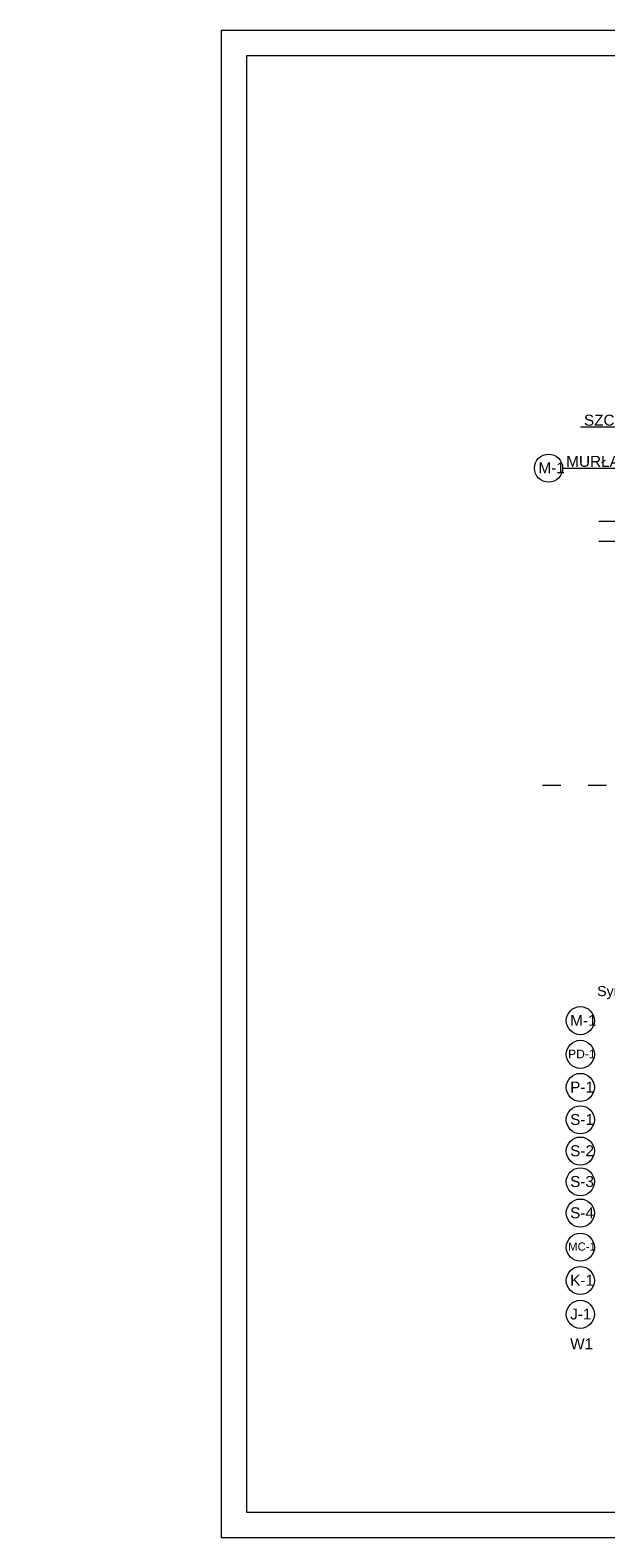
# Model space of a CAD drawing. Header units: millimetres. Extents: x 6528 to 149658, y 3342 to 12852.
# Tile 20 of 122: x 19271 to 20406, y 4787 to 7757. Entities that reach past the tile are written whole.
import ezdxf

# ---------------------------------------------------------------- set-up
doc = ezdxf.new("R2010")
doc.units = ezdxf.units.MM
doc.linetypes.add('ACAD_ISO03W100', pattern=[30, 12, -18])
doc.layers.add('R-TAB', color=1, linetype='Continuous')
doc.styles.get("Standard").update_dxf_attribs({"font": 'arial.ttf'})

msp = doc.modelspace()

# ---------------------------------------------------------------- linework, layer by layer
at = {"color": 2, "lineweight": 0}
for p, q in [((19648.58, 7757.179), (23848.58, 7757.179)), ((19648.58, 4787.179), (19648.58, 7757.179))]:
    msp.add_line(p, q, dxfattribs=at)
at = {"lineweight": 0}
for p, q in [((19698.58, 4837.179), (19698.58, 7707.179)), ((19698.58, 7707.179), (23798.58, 7707.179)), ((20355.459, 6975.495), (20574.269, 6975.53)), ((20320.566, 6894.364), (20600.878, 6894.398)), ((20391.502, 6790.238), (20642.029, 6790.238)), ((20391.502, 6750.238), (20642.029, 6750.238)), ((23798.58, 4837.179), (19698.58, 4837.179)), ((23848.58, 4787.179), (19648.58, 4787.179))]:
    msp.add_line(p, q, dxfattribs=at)
at = {"linetype": 'ACAD_ISO03W100', "lineweight": 0, "ltscale": 3}
msp.add_line((20280.702, 6269.932), (22415.604, 6269.932), dxfattribs=at)
at = {"lineweight": 0}
for centre in [(20292.801, 6894.364), (20355.322, 5806.049), (20355.322, 5739.585), (20355.322, 5674.479), (20355.322, 5610.747), (20355.322, 5549.068), (20355.322, 5488.524), (20355.322, 5426.93), (20355.322, 5359.671), (20355.322, 5294.035), (20355.322, 5227.52)]:
    msp.add_circle(centre, 27.667, dxfattribs=at)

# ---------------------------------------------------------------- texts
at = {"attachment_point": 7}
for s, width, insert, char_height in [('Symbole elementów konstrukcyjnych', 547.17701, (20388.481, 5848.292), 20), ('\\A1;\\pi19.43164;Drewno sosnowe klasy C24 impregnowane preparatem solnym \\P\\pi65.65436;np. typu Fobos 4 lub innym równoważnym do stopnia \\P\\pi222.93437;niezapalności NRO', 622.91172, (16346.629, 5472.899), 15)]:
    msp.add_mtext_dynamic_manual_height_columns(s, width=width, gutter_width=12.5, heights=[0], dxfattribs=dict(at, insert=insert, char_height=char_height))
at = {"layer": 'R-TAB', "color": 0, "ltscale": 24, "attachment_point": 1}
for s, insert, char_height, width in [('\\pi260.37642;PRZEKRÓJ PRZEZ \\P\\pi34.60902;KONSTRUKCJĘ DACHU B-B\\P\\pi577.59163; 1:100', (16745.238, 7636.606), 75, 1441.47248), ('\\A1;SZCZEGÓŁ B', (20362.441, 6999.674), 21.6, 490.72064), ('\\A1;MURŁATA 12/12 cm', (20327.549, 6918.542), 21.6, 490.72064), ('M-1', (20272.778, 6905.771), 21.6, 490.72064), ('M-1', (20335.298, 5817.457), 21.6, 490.72064), ('PD-1', (20331.282, 5748.855), 17, 490.72064), ('P-1', (20335.298, 5685.886), 21.6, 490.72064), ('S-1', (20335.298, 5622.154), 21.6, 490.72064), ('S-2', (20335.298, 5560.476), 21.6, 490.72064), ('S-3', (20335.298, 5499.932), 21.6, 490.72064), ('S-4', (20335.298, 5438.338), 21.6, 490.72064), ('MC-1', (20331.282, 5368.942), 16, 490.72064), ('K-1', (20335.298, 5305.442), 21.6, 490.72064), ('\\pi208.80059;AUTORZY DOKUMENTACJI:', (17528.003, 5283.681), 18, 747.89996), ('J-1', (20335.298, 5238.928), 21.6, 490.72064), ('W1', (20335.298, 5180.195), 21.6, 490.72064)]:
    msp.add_mtext(s, dxfattribs=dict(at, insert=insert, char_height=char_height, width=width))

doc.saveas('drawing.dxf')
